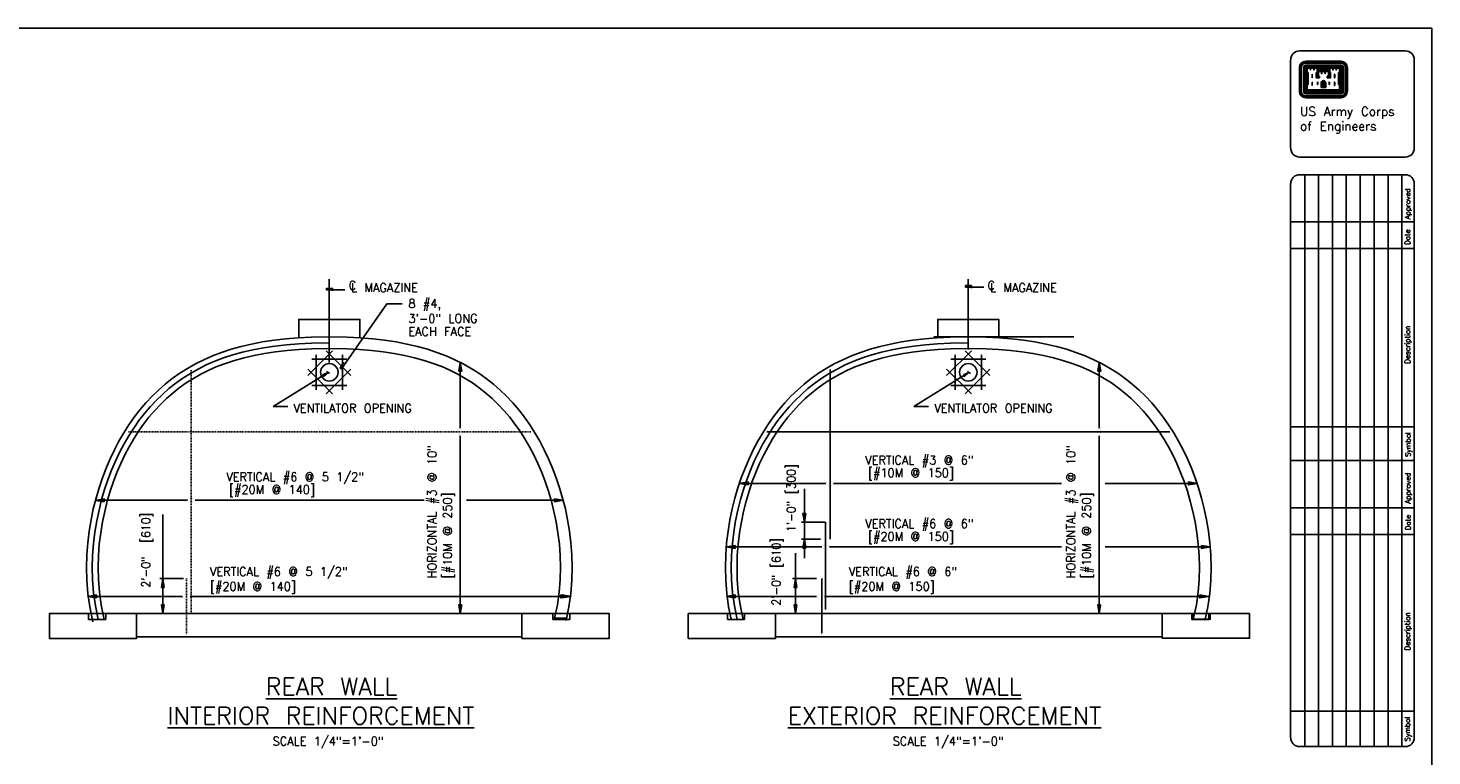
# Model space of a CAD drawing. Extents: x 0 to 354, y 0 to 250.
# Tile 3 of 3: x 153 to 354, y 146 to 250. Entities that reach past the tile are written whole.
import ezdxf
from ezdxf.enums import TextEntityAlignment as Align

# ---------------------------------------------------------------- set-up
doc = ezdxf.new("R2010")
doc.units = 0
doc.header["$MEASUREMENT"] = 0
doc.linetypes.add('HIDDEN2', pattern=[0.1875, 0.125, -0.0625])
doc.layers.get('0').update_dxf_attribs({"linetype": 'CONTINUOUS'})
doc.layers.get('DEFPOINTS').update_dxf_attribs({"linetype": 'CONTINUOUS'})
for name, color, linetype in [('01', 7, 'CONTINUOUS'), ('1', 7, 'CONTINUOUS'), ('ARC', 7, 'CONTINUOUS'), ('ARC-FTNG', 7, 'CONTINUOUS'), ('BORDER', 7, 'CONTINUOUS'), ('DIM', 7, 'CONTINUOUS'), ('DWG-LINES', 7, 'CONTINUOUS'), ('PIPES', 7, 'CONTINUOUS'), ('REBAR', 7, 'CONTINUOUS'), ('SLAB', 7, 'CONTINUOUS'), ('SYMBOLS', 7, 'CONTINUOUS'), ('TEXT', 7, 'CONTINUOUS')]:
    doc.layers.add(name, color=color, linetype=linetype)
doc.styles.add('TXT_SHX', font='txt.shx')

# ---------------------------------------------------------------- blocks, each defined once
blk = doc.blocks.new('A_DIM')
at = {"layer": 'TEXT', "linetype": 'CONTINUOUS'}
blk.add_hatch(color=7, dxfattribs=at).paths.add_polyline_path([(-0.125, 0.0208), (-0.125, -0.0208), (0, 0)])
at = {"layer": 'TEXT', "color": 7, "linetype": 'CONTINUOUS'}
blk.add_lwpolyline([(-0.125, 0.0208), (-0.125, -0.0208), (0, 0)], close=True, dxfattribs=at)
blk = doc.blocks.new('REBAR')
at = {"color": 7, "linetype": 'CONTINUOUS', "const_width": 0.01378}
blk.add_lwpolyline([(-0.014553, 0, 1), (0.014553, 0, 1)], format="xyb", close=True, dxfattribs=at)
blk = doc.blocks.new('S_TERM')
at = {"layer": 'TEXT', "color": 253, "linetype": 'CONTINUOUS'}
blk.add_lwpolyline([(10.6041, -0.5721), (-1.99, -0.5721), (-1.99, 0.5176), (2.0445, 0.5176), (2.0445, -1.1714)], dxfattribs=at)

msp = doc.modelspace()

# ---------------------------------------------------------------- hatches: boundary and pattern name
at = {"layer": 'BORDER', "linetype": 'CONTINUOUS'}
for points in [[(195.45, 200.53), (195.6, 200.29), (196.23, 200.85)], [(287.05, 200.53), (287.19, 200.29), (287.83, 200.85)]]:
    msp.add_hatch(color=7, dxfattribs=at).paths.add_polyline_path(points)

# ---------------------------------------------------------------- linework, layer by layer
at = {"layer": '01', "color": 7, "linetype": 'CONTINUOUS'}
for p, q in [((253.33, 165.59), (253.33, 166.42)), ((254.1, 165.59), (253.33, 165.59)), ((321.38, 165.59), (322.15, 165.59)), ((321.56, 165.6), (322.33, 165.6)), ((322.15, 165.59), (322.15, 166.42)), ((322.33, 165.6), (322.33, 166.43))]:
    msp.add_line(p, q, dxfattribs=at)
at = {"layer": '1', "color": 3, "linetype": 'CONTINUOUS'}
for p, q in [((0, 250.04), (354.01, 250.04)), ((354.01, 250.04), (0, 250.04)), ((354.01, 0), (354.01, 250.04))]:
    msp.add_line(p, q, dxfattribs=at)
at = {"layer": '1', "color": 7, "linetype": 'CONTINUOUS'}
for p, q in [((333.82, 232.89), (333.82, 245.52)), ((335.09, 246.78), (350.24, 246.78)), ((341.03, 245.31), (335.97, 245.31)), ((341.03, 245.25), (335.97, 245.25)), ((341.03, 245.18), (335.97, 245.18)), ((341.03, 245.11), (335.97, 245.11)), ((341.03, 245.04), (335.97, 245.04)), ((351.5, 245.52), (351.5, 232.89)), ((335.07, 244.41), (335.07, 240.99)), ((335.12, 244.41), (335.12, 240.99)), ((335.2, 244.41), (335.2, 240.99)), ((335.28, 244.41), (335.28, 240.99)), ((335.34, 244.41), (335.34, 240.99)), ((335.64, 244.41), (335.64, 240.99)), ((335.71, 244.41), (335.71, 240.99)), ((335.78, 244.41), (335.78, 240.99)), ((335.85, 244.41), (335.85, 240.99)), ((335.93, 244.41), (335.93, 240.99)), ((341.03, 244.75), (335.97, 244.75)), ((341.03, 244.67), (335.97, 244.67)), ((341.03, 244.6), (335.97, 244.6)), ((341.03, 244.53), (335.97, 244.53)), ((341.03, 244.46), (335.97, 244.46)), ((336, 244.41), (336, 241.02)), ((336.07, 244.41), (336.07, 241.09)), ((336.13, 243.68), (336.13, 241.93)), ((336.2, 243.61), (336.2, 242.02)), ((337.72, 244.39), (339.28, 244.39)), ((337.72, 244.32), (339.28, 244.32)), ((337.72, 244.25), (339.28, 244.25)), ((337.72, 244.18), (339.28, 244.18)), ((337.72, 244.11), (339.28, 244.11)), ((337.72, 244.03), (339.28, 244.03)), ((337.72, 243.96), (339.28, 243.96)), ((340.81, 243.61), (340.81, 242.02)), ((340.87, 243.68), (340.87, 241.95)), ((340.94, 244.41), (340.94, 241.09)), ((341, 244.41), (341, 241.02)), ((341.08, 244.41), (341.08, 240.99)), ((341.15, 244.41), (341.15, 240.99)), ((341.22, 244.41), (341.22, 240.99)), ((341.29, 244.41), (341.29, 240.99)), ((341.37, 244.41), (341.37, 240.99)), ((341.66, 244.41), (341.66, 240.99)), ((341.73, 244.41), (341.73, 240.99)), ((341.8, 244.41), (341.8, 240.99)), ((341.87, 244.41), (341.87, 240.99)), ((341.93, 244.41), (341.93, 240.99)), ((341.03, 240.94), (335.97, 240.94)), ((341.03, 240.87), (335.97, 240.87)), ((341.03, 240.8), (335.97, 240.8)), ((341, 241.02), (336, 241.02)), ((340.94, 241.09), (336.07, 241.09)), ((338.16, 241.58), (338.16, 242.14)), ((338.16, 241.58), (338.84, 241.58)), ((338.23, 241.58), (338.23, 242.14)), ((338.31, 241.58), (338.31, 242.14)), ((338.38, 241.58), (338.38, 242.14)), ((338.46, 241.58), (338.46, 242.14)), ((338.55, 241.58), (338.55, 242.14)), ((338.62, 241.58), (338.62, 242.14)), ((338.69, 241.58), (338.69, 242.14)), ((338.77, 241.58), (338.77, 242.14)), ((338.84, 241.58), (338.84, 242.14)), ((341.03, 240.73), (335.97, 240.73)), ((341.03, 240.65), (335.97, 240.65)), ((341.03, 240.36), (335.97, 240.36)), ((341.03, 240.29), (335.97, 240.29)), ((341.03, 240.22), (335.97, 240.22)), ((341.03, 240.15), (335.97, 240.15)), ((341.03, 240.09), (335.97, 240.09)), ((350.24, 231.62), (335.09, 231.62)), ((350.24, 229.09), (335.09, 229.09)), ((335.83, 229.09), (335.83, 147.43)), ((337.81, 229.09), (337.81, 147.43)), ((339.8, 229.09), (339.8, 147.43)), ((341.78, 229.09), (341.78, 147.43)), ((343.77, 229.09), (343.77, 147.43)), ((345.76, 229.09), (345.76, 147.43)), ((347.74, 229.09), (347.74, 147.43)), ((349.73, 229.09), (349.73, 147.43)), ((333.82, 227.83), (333.82, 148.69)), ((351.5, 148.69), (351.5, 227.83)), ((333.85, 222.35), (351.5, 222.35)), ((333.85, 218.56), (351.5, 218.56)), ((333.81, 193.1), (351.5, 193.1)), ((351.5, 188.26), (333.81, 188.26)), ((333.8, 181.52), (351.5, 181.52)), ((333.8, 177.73), (351.5, 177.73)), ((333.82, 152.48), (351.5, 152.48)), ((335.09, 147.43), (350.24, 147.43))]:
    msp.add_line(p, q, dxfattribs=at)
for points in [[(336.13, 244.41), (336.13, 243.76), (336.27, 243.61), (336.27, 242.02), (336.13, 241.87), (336.13, 241.14), (340.88, 241.14), (340.88, 241.87), (340.73, 242.02), (340.73, 243.61), (340.88, 243.76), (340.88, 244.41), (340.26, 244.41), (339.76, 244.41), (339.32, 244.41), (339.32, 243.76), (339.48, 243.61), (339.48, 243.03), (339.13, 243.03), (339.13, 243.09), (339.28, 243.23), (339.28, 243.88), (338.65, 243.88), (338.17, 243.88), (337.72, 243.88), (337.72, 243.23), (337.87, 243.09), (337.87, 243.03), (337.53, 243.03), (337.53, 243.61), (337.68, 243.76), (337.68, 244.41), (337.04, 244.41), (336.56, 244.41)], [(336.2, 244.34), (336.2, 243.79), (336.34, 243.63), (336.34, 241.99), (336.2, 241.84), (336.2, 241.22), (340.81, 241.22), (340.81, 241.84), (340.66, 241.99), (340.66, 243.63), (340.81, 243.79), (340.81, 244.34), (340.36, 244.34), (340.36, 244.08), (340.32, 244.08), (340.32, 244.34), (339.88, 244.34), (339.88, 244.08), (339.84, 244.08), (339.84, 244.34), (339.4, 244.34), (339.4, 243.79), (339.54, 243.63), (339.54, 242.96), (339.06, 242.96), (339.06, 243.12), (339.21, 243.26), (339.21, 243.82), (338.77, 243.82), (338.77, 243.55), (338.72, 243.55), (338.72, 243.82), (338.28, 243.82), (338.28, 243.55), (338.23, 243.55), (338.23, 243.82), (337.8, 243.82), (337.8, 243.26), (337.95, 243.12), (337.95, 242.96), (337.45, 242.96), (337.45, 243.63), (337.61, 243.79), (337.61, 244.34), (337.17, 244.34), (337.17, 244.08), (337.12, 244.08), (337.12, 244.34), (336.68, 244.34), (336.68, 244.08), (336.64, 244.08), (336.64, 244.34)], [(336.88, 243.45), (336.88, 242.96), (336.92, 242.96), (336.92, 243.45)], [(340.12, 243.45), (340.12, 242.96), (340.08, 242.96), (340.08, 243.45)], [(336.88, 242.33), (336.88, 241.85), (336.92, 241.85), (336.92, 242.33)], [(337.64, 242.33), (337.64, 242), (337.69, 242), (337.69, 242.33)], [(339.36, 242.33), (339.36, 242), (339.32, 242), (339.32, 242.33)], [(340.12, 242.33), (340.12, 241.85), (340.08, 241.85), (340.08, 242.33)]]:
    msp.add_lwpolyline(points, close=True, dxfattribs=at)
for points in [[(337.65, 243.62), (337.6, 243.58), (337.6, 243.1), (337.75, 243.1), (337.65, 243.21), (337.65, 243.63)], [(339.36, 243.62), (339.4, 243.58), (339.4, 243.1), (339.25, 243.1), (339.35, 243.21), (339.35, 243.63)]]:
    msp.add_lwpolyline(points, dxfattribs=at)
for centre, radius, start, end in [((335.09, 245.52), 1.26, 90, 180), ((335.97, 244.41), 0.893, 90, 180), ((335.97, 244.41), 0.842, 90, 180), ((335.97, 244.41), 0.769, 90, 180), ((335.97, 244.41), 0.697, 90, 180), ((335.97, 244.41), 0.624, 90, 180), ((341.03, 244.41), 0.893, 0, 90), ((341.03, 244.41), 0.842, 0, 90), ((341.03, 244.41), 0.769, 0, 90), ((341.03, 244.41), 0.697, 0, 90), ((341.03, 244.41), 0.624, 0, 90), ((350.24, 245.52), 1.26, 0, 90), ((335.97, 244.41), 0.335, 90, 180), ((335.97, 244.41), 0.263, 90, 180), ((335.97, 244.41), 0.19, 90, 180), ((335.97, 244.41), 0.118, 90, 180), ((335.97, 244.41), 0.0455, 90, 180), ((341.03, 244.41), 0.335, 0, 90), ((341.03, 244.41), 0.263, 0, 90), ((341.03, 244.41), 0.19, 0, 90), ((341.03, 244.41), 0.118, 0, 90), ((341.03, 244.41), 0.0455, 0, 90), ((335.97, 240.99), 0.893, 180, 270), ((335.97, 240.99), 0.842, 180, 270), ((335.97, 240.99), 0.769, 180, 270), ((335.97, 240.99), 0.697, 180, 270), ((335.97, 240.99), 0.624, 180, 270), ((335.97, 240.99), 0.335, 180, 270), ((335.97, 240.99), 0.263, 180, 270), ((335.97, 240.99), 0.19, 180, 270), ((335.97, 240.99), 0.118, 180, 270), ((335.97, 240.99), 0.0455, 180, 270), ((338.63, 242.1), 0.463, 105.668, 176.0575), ((338.63, 242.1), 0.391, 103.4698, 176.0575), ((338.63, 242.1), 0.318, 103.4698, 176.0575), ((338.63, 242.1), 0.246, 103.4698, 176.0575), ((338.38, 242.1), 0.174, 3.9425, 76.5302), ((338.38, 242.1), 0.246, 3.9425, 76.5302), ((338.38, 242.1), 0.318, 3.9425, 76.5302), ((338.63, 242.1), 0.174, 103.4698, 176.0575), ((338.38, 242.1), 0.391, 3.9425, 76.5302), ((338.38, 242.1), 0.463, 3.9425, 74.3949), ((341.03, 240.99), 0.842, 270, 360), ((341.03, 240.99), 0.769, 270, 360), ((341.03, 240.99), 0.697, 270, 360), ((341.03, 240.99), 0.624, 270, 360), ((341.03, 240.99), 0.893, 270, 360), ((341.03, 240.99), 0.0455, 270, 360), ((341.03, 240.99), 0.118, 270, 360), ((341.03, 240.99), 0.19, 270, 360), ((341.03, 240.99), 0.263, 270, 360), ((341.03, 240.99), 0.335, 270, 360), ((335.09, 232.89), 1.26, 180, 270), ((350.24, 232.89), 1.26, 270, 360), ((335.09, 227.83), 1.26, 90, 180), ((350.24, 227.83), 1.26, 0, 90), ((335.09, 148.69), 1.26, 180, 270), ((350.24, 148.69), 1.26, 270, 360)]:
    msp.add_arc(centre, radius, start, end, dxfattribs=at)
at = {"layer": 'ARC', "color": 7, "linetype": 'CONTINUOUS'}
msp.add_line((228.62, 165.76), (230.32, 165.76), dxfattribs=at)
for points in [[(162.61, 165.24), (162.16, 167.37), (161.89, 169.3), (161.74, 171.18), (161.7, 173.01), (161.75, 174.79), (161.88, 176.51), (162.08, 178.19), (162.35, 179.81), (162.67, 181.39), (163.06, 182.92), (163.49, 184.39), (163.97, 185.82), (164.5, 187.2), (165.07, 188.53), (165.69, 189.82), (166.34, 191.05), (167.03, 192.24), (167.76, 193.38), (168.53, 194.47), (169.34, 195.51), (170.18, 196.51), (171.07, 197.45), (171.99, 198.35), (172.96, 199.19), (173.97, 199.99), (175.02, 200.74), (176.12, 201.44), (177.27, 202.08), (178.46, 202.68), (179.71, 203.23), (181.02, 203.72), (182.39, 204.17), (183.82, 204.57), (185.31, 204.91), (186.87, 205.21), (188.51, 205.45), (190.21, 205.65), (191.98, 205.79), (193.83, 205.89), (196.41, 205.94), (198.98, 205.89), (200.84, 205.79), (202.61, 205.65), (204.31, 205.45), (205.95, 205.21), (207.51, 204.91), (209, 204.57), (210.43, 204.17), (211.8, 203.72), (213.1, 203.23), (214.36, 202.68), (215.55, 202.08), (216.7, 201.44), (217.8, 200.74), (218.85, 199.99), (219.86, 199.19), (220.82, 198.35), (221.75, 197.45), (222.64, 196.51), (223.48, 195.51), (224.29, 194.47), (225.06, 193.38), (225.79, 192.24), (226.48, 191.05), (227.13, 189.82), (227.75, 188.53), (228.32, 187.2), (228.85, 185.82), (229.33, 184.39), (229.76, 182.92), (230.15, 181.39), (230.47, 179.81), (230.74, 178.19), (230.94, 176.51), (231.07, 174.79), (231.12, 173.01), (231.08, 171.18), (230.93, 169.3), (230.66, 167.37), (230.25, 165.41)], [(196.41, 205.11), (193.86, 205.06), (192.04, 204.96), (190.29, 204.82), (188.62, 204.63), (187.01, 204.39), (185.48, 204.1), (184.02, 203.76), (182.63, 203.37), (181.3, 202.94), (180.03, 202.46), (178.82, 201.93), (177.66, 201.35), (176.55, 200.72), (175.49, 200.05), (174.47, 199.33), (173.49, 198.55), (172.56, 197.73), (171.66, 196.87), (170.8, 195.95), (169.98, 194.99), (169.2, 193.98), (168.45, 192.91), (167.74, 191.81), (167.07, 190.65), (166.43, 189.44), (165.83, 188.19), (165.27, 186.89), (164.76, 185.54), (164.28, 184.14), (163.86, 182.7), (163.49, 181.2), (163.16, 179.66), (162.9, 178.07), (162.7, 176.43), (162.58, 174.74), (162.53, 173.01), (162.57, 171.23), (162.72, 169.39), (162.98, 167.51), (163.39, 165.59)], [(253.86, 165.61), (253.49, 167.37), (253.21, 169.3), (253.07, 171.18), (253.02, 173.01), (253.07, 174.79), (253.2, 176.51), (253.4, 178.19), (253.67, 179.81), (254, 181.39), (254.38, 182.92), (254.82, 184.39), (255.3, 185.82), (255.83, 187.2), (256.4, 188.53), (257.01, 189.82), (257.66, 191.05), (258.36, 192.24), (259.09, 193.38), (259.86, 194.47), (260.66, 195.51), (261.51, 196.51), (262.4, 197.45), (263.32, 198.35), (264.29, 199.19), (265.3, 199.99), (266.35, 200.74), (267.45, 201.44), (268.59, 202.08), (269.79, 202.68), (271.04, 203.23), (272.35, 203.72), (273.71, 204.17), (275.14, 204.57), (276.64, 204.91), (278.2, 205.21), (279.83, 205.45), (281.53, 205.65), (283.3, 205.79), (285.16, 205.89), (287.74, 205.94), (290.31, 205.89), (292.17, 205.79), (293.94, 205.65), (295.64, 205.45), (297.27, 205.21), (298.83, 204.91), (300.33, 204.57), (301.76, 204.17), (303.12, 203.72), (304.43, 203.23), (305.68, 202.68), (306.88, 202.08), (308.02, 201.44), (309.12, 200.74), (310.18, 199.99), (311.18, 199.19), (312.15, 198.35), (313.08, 197.45), (313.96, 196.51), (314.81, 195.51), (315.62, 194.47), (316.38, 193.38), (317.12, 192.24), (317.81, 191.05), (318.46, 189.82), (319.07, 188.53), (319.64, 187.2), (320.17, 185.82), (320.65, 184.39), (321.09, 182.92), (321.47, 181.39), (321.8, 179.81), (322.07, 178.19), (322.27, 176.51), (322.4, 174.79), (322.45, 173.01), (322.41, 171.18), (322.26, 169.3), (321.98, 167.37), (321.6, 165.57)], [(287.74, 205.11), (285.19, 205.06), (283.36, 204.96), (281.62, 204.82), (279.94, 204.63), (278.34, 204.39), (276.81, 204.1), (275.35, 203.76), (273.95, 203.37), (272.62, 202.94), (271.36, 202.46), (270.14, 201.93), (268.98, 201.35), (267.88, 200.72), (266.81, 200.05), (265.8, 199.33), (264.82, 198.55), (263.88, 197.73), (262.99, 196.87), (262.13, 195.95), (261.31, 194.99), (260.53, 193.98), (259.78, 192.91), (259.07, 191.81), (258.39, 190.65), (257.75, 189.44), (257.16, 188.19), (256.6, 186.89), (256.08, 185.54), (255.61, 184.14), (255.19, 182.7), (254.81, 181.2), (254.49, 179.66), (254.23, 178.07), (254.03, 176.43), (253.9, 174.74), (253.85, 173.01), (253.9, 171.23), (254.04, 169.39), (254.31, 167.51), (254.71, 165.59)], [(164.24, 165.59), (163.8, 167.66), (163.54, 169.49), (163.4, 171.27), (163.36, 173.01), (163.41, 174.7), (163.53, 176.35), (163.73, 177.95), (163.98, 179.51), (164.3, 181.02), (164.66, 182.48), (165.08, 183.89), (165.54, 185.26), (166.04, 186.58), (166.59, 187.85), (167.17, 189.07), (167.79, 190.25), (168.45, 191.37), (169.14, 192.45), (169.87, 193.48), (170.63, 194.46), (171.43, 195.4), (172.26, 196.28), (173.12, 197.12), (174.03, 197.91), (174.97, 198.66), (175.95, 199.36), (176.98, 200.01), (178.05, 200.61), (179.17, 201.17), (180.34, 201.69), (181.58, 202.16), (182.87, 202.58), (184.23, 202.95), (185.65, 203.28), (187.15, 203.57), (188.73, 203.8), (190.37, 203.99), (192.09, 204.13), (193.89, 204.23), (196.41, 204.28), (198.93, 204.23), (200.73, 204.13), (202.45, 203.99), (204.09, 203.8), (205.67, 203.57), (207.17, 203.28), (208.59, 202.95), (209.95, 202.58), (211.24, 202.16), (212.48, 201.69), (213.65, 201.17), (214.77, 200.61), (215.84, 200.01), (216.87, 199.36), (217.85, 198.66), (218.79, 197.91), (219.7, 197.12), (220.56, 196.28), (221.39, 195.4), (222.19, 194.46), (222.95, 193.48), (223.68, 192.45), (224.37, 191.37), (225.03, 190.25), (225.65, 189.07), (226.23, 187.85), (226.78, 186.58), (227.28, 185.26), (227.74, 183.89), (228.16, 182.48), (228.52, 181.02), (228.84, 179.51), (229.09, 177.95), (229.29, 176.35), (229.41, 174.7), (229.46, 173.01), (229.42, 171.27), (229.28, 169.49), (229.02, 167.66), (228.62, 165.76)], [(255.56, 165.59), (255.13, 167.66), (254.87, 169.49), (254.73, 171.27), (254.69, 173.01), (254.73, 174.7), (254.86, 176.35), (255.05, 177.95), (255.31, 179.51), (255.62, 181.02), (255.99, 182.48), (256.4, 183.89), (256.87, 185.26), (257.37, 186.58), (257.91, 187.85), (258.5, 189.07), (259.12, 190.25), (259.78, 191.37), (260.47, 192.45), (261.19, 193.48), (261.96, 194.46), (262.75, 195.4), (263.58, 196.28), (264.45, 197.12), (265.35, 197.91), (266.29, 198.66), (267.28, 199.36), (268.3, 200.01), (269.37, 200.61), (270.5, 201.17), (271.67, 201.69), (272.9, 202.16), (274.19, 202.58), (275.55, 202.95), (276.98, 203.28), (278.48, 203.57), (280.05, 203.8), (281.7, 203.99), (283.42, 204.13), (285.22, 204.23), (287.74, 204.28), (290.25, 204.23), (292.05, 204.13), (293.77, 203.99), (295.42, 203.8), (296.99, 203.57), (298.49, 203.28), (299.92, 202.95), (301.28, 202.58), (302.57, 202.16), (303.8, 201.69), (304.98, 201.17), (306.1, 200.61), (307.17, 200.01), (308.19, 199.36), (309.18, 198.66), (310.12, 197.91), (311.02, 197.12), (311.89, 196.28), (312.72, 195.4), (313.52, 194.46), (314.28, 193.48), (315, 192.45), (315.7, 191.37), (316.35, 190.25), (316.97, 189.07), (317.56, 187.85), (318.1, 186.58), (318.61, 185.26), (319.07, 183.89), (319.48, 182.48), (319.85, 181.02), (320.16, 179.51), (320.42, 177.95), (320.61, 176.35), (320.74, 174.7), (320.78, 173.01), (320.74, 171.27), (320.6, 169.49), (320.34, 167.66), (319.9, 165.6)]]:
    msp.add_lwpolyline(points, dxfattribs=at)
at = {"layer": 'ARC-FTNG', "color": 7, "linetype": 'CONTINUOUS'}
for points in [[(162, 166.42), (156.39, 166.42), (156.39, 162.88), (168.87, 162.88), (168.87, 166.42), (166.3, 166.42), (164.45, 166.42)], [(164.45, 166.42), (164.45, 165.59), (162, 165.59), (162, 166.42)], [(230.81, 166.42), (236.43, 166.42), (236.43, 162.88), (223.95, 162.88), (223.95, 166.42), (226.52, 166.42), (228.37, 166.42)], [(228.37, 166.42), (228.37, 165.59), (230.81, 165.59), (230.81, 166.42)], [(253.33, 166.42), (247.72, 166.42), (247.72, 162.88), (260.19, 162.88), (260.19, 166.42), (257.62, 166.42), (255.77, 166.42)], [(255.77, 166.42), (255.77, 165.59), (253.33, 165.59), (253.33, 166.42)], [(322.33, 166.43), (327.95, 166.43), (327.95, 162.89), (315.47, 162.89), (315.47, 166.43), (318.04, 166.43), (319.89, 166.43)], [(319.71, 166.42), (319.71, 165.59), (322.15, 165.59), (322.15, 166.42)], [(319.89, 166.43), (319.89, 165.6), (322.33, 165.6), (322.33, 166.43)]]:
    msp.add_lwpolyline(points, dxfattribs=at)
at = {"layer": 'BORDER', "color": 7, "linetype": 'CONTINUOUS'}
for p, q in [((195.53, 200.41), (188.36, 195.99)), ((287.12, 200.41), (279.96, 195.99)), ((188.36, 195.99), (190.48, 195.99)), ((279.96, 195.99), (282.07, 195.99)), ((264.31, 174.31), (264.31, 184.24)), ((172.61, 166.42), (172.61, 180.55)), ((267.29, 179.48), (263.89, 179.48)), ((266.64, 177.06), (263.89, 177.06)), ((263.05, 166.42), (263.05, 175.03)), ((175.59, 171.41), (172.19, 171.41)), ((266.03, 171.41), (262.64, 171.41)), ((173.34, 166.42), (172.19, 166.42)), ((263.78, 166.42), (262.64, 166.42))]:
    msp.add_line(p, q, dxfattribs=at)
for points in [[(195.45, 200.53), (195.6, 200.29), (196.23, 200.85)], [(287.05, 200.53), (287.19, 200.29), (287.83, 200.85)]]:
    msp.add_lwpolyline(points, close=True, dxfattribs=at)
for points in [[(196.14, 201.04), (196.1, 200.95), (196.41, 200.76), (196.41, 200.69)], [(287.74, 201.04), (287.7, 200.95), (288.01, 200.76), (288.01, 200.69)]]:
    msp.add_lwpolyline(points, dxfattribs=at)
at = {"layer": 'DEFPOINTS', "color": 7, "linetype": 'CONTINUOUS'}
msp.add_line((282.83, 205.95), (302.83, 205.95), dxfattribs=at)
at = {"layer": 'DIM', "color": 7, "linetype": 'CONTINUOUS'}
msp.add_line((196.41, 204.32), (196.41, 202.29), dxfattribs=at)
at = {"layer": 'DWG-LINES', "color": 7, "linetype": 'CONTINUOUS'}
for p, q in [((196.41, 211.65), (196.41, 214.16)), ((196.41, 204.14), (196.41, 213.21)), ((287.74, 211.65), (287.74, 214.16)), ((287.74, 204.14), (287.74, 213.21))]:
    msp.add_line(p, q, dxfattribs=at)
msp.add_lwpolyline([(192.04, 205.8), (192.04, 208.44), (200.78, 208.44), (200.78, 205.8)], dxfattribs=at)
msp.add_lwpolyline([(283.37, 205.94), (283.37, 208.44), (292.1, 208.44), (292.1, 205.94)], close=True, dxfattribs=at)
at = {"layer": 'PIPES', "color": 7, "linetype": 'CONTINUOUS'}
for centre in [(196.41, 200.88), (287.74, 200.88)]:
    msp.add_circle(centre, 1.25, dxfattribs=at)
at = {"layer": 'REBAR', "color": 7, "linetype": 'CONTINUOUS'}
for p, q in [((193.32, 200.44), (196.85, 203.97)), ((193.91, 202.75), (198.91, 202.75)), ((194.54, 198.39), (194.54, 203.38)), ((199.5, 200.44), (195.97, 203.97)), ((198.28, 198.39), (198.28, 203.38)), ((284.65, 200.44), (288.18, 203.97)), ((285.24, 202.75), (290.23, 202.75)), ((285.86, 198.39), (285.86, 203.38)), ((290.82, 200.44), (287.29, 203.97)), ((289.61, 198.39), (289.61, 203.38)), ((196.85, 197.79), (193.32, 201.32)), ((195.97, 197.79), (199.5, 201.32)), ((268, 177.06), (268, 201.27)), ((288.18, 197.79), (284.65, 201.32)), ((287.29, 197.79), (290.82, 201.32)), ((193.91, 199.01), (198.91, 199.01)), ((285.24, 199.01), (290.23, 199.01)), ((316.53, 192.38), (258.94, 192.38)), ((267.33, 167), (267.33, 179.48)), ((266.79, 163.65), (266.79, 171.44))]:
    msp.add_line(p, q, dxfattribs=at)
at = {"layer": 'REBAR', "color": 7, "linetype": 'HIDDEN2'}
for p, q in [((176.67, 166.63), (176.67, 201.27)), ((225.21, 192.38), (167.61, 192.38)), ((176, 163.65), (176, 171.41))]:
    msp.add_line(p, q, dxfattribs=at)
at = {"layer": 'SLAB', "color": 7, "linetype": 'CONTINUOUS'}
for p, q in [((156.39, 166.42), (236.43, 166.42)), ((253.33, 166.42), (322.35, 166.42)), ((168.87, 163.09), (223.95, 163.09)), ((260.19, 163.09), (315.39, 163.09))]:
    msp.add_line(p, q, dxfattribs=at)
at = {"layer": 'TEXT', "color": 7, "linetype": 'CONTINUOUS'}
for p, q in [((206.83, 210.67), (204.62, 210.67)), ((215.13, 192.92), (215.13, 202.29)), ((306.46, 192.91), (306.46, 202.29)), ((215.12, 166.42), (215.12, 191.81)), ((306.45, 166.42), (306.45, 191.81)), ((255.03, 185.02), (267.39, 185.02)), ((268.5, 185.01), (301.07, 185.01)), ((307.33, 185.01), (320.45, 185.01)), ((162.98, 182.6), (176.13, 182.6)), ((177.24, 182.6), (209.97, 182.6)), ((216.01, 182.6), (229.84, 182.6)), ((253.16, 175.93), (266.8, 175.93)), ((267.9, 175.93), (301.07, 175.93)), ((307.33, 175.93), (322.31, 175.93)), ((161.95, 168.87), (175.43, 168.87)), ((176.54, 168.87), (230.75, 168.87)), ((253.19, 168.87), (266.06, 168.87)), ((267.17, 168.87), (322.07, 168.87))]:
    msp.add_line(p, q, dxfattribs=at)
msp.add_lwpolyline([(204.62, 210.67), (198.17, 201.37), (197.97, 201.49), (198.39, 202.21), (198.7, 202.04)], dxfattribs=at)
at = {"layer": 'TEXT', "color": 7, "linetype": 'CONTINUOUS', "const_width": 0.00984}
for points in [[(215.12, 191.81, 0.174879), (215.21, 191.84, 0.103702), (215.31, 191.97, 0.063893), (215.37, 192.14, 0.050067), (215.4, 192.36, 0.050067), (215.38, 192.58, 0.063893), (215.32, 192.75, 0.103702), (215.22, 192.88, 0.177361), (215.13, 192.92, 0.177361), (215.04, 192.88, 0.103702), (214.94, 192.76, 0.063893), (214.88, 192.59, 0.050067), (214.85, 192.37, 0.050067), (214.87, 192.14, 0.063893), (214.93, 191.97, 0.103702), (215.03, 191.84, 0.179845)], [(306.43, 191.81, 0.174879), (306.52, 191.84, 0.103702), (306.62, 191.97, 0.063893), (306.68, 192.14, 0.050067), (306.7, 192.36, 0.050067), (306.68, 192.58, 0.063893), (306.62, 192.75, 0.103702), (306.53, 192.88, 0.177361), (306.43, 192.92, 0.177361), (306.34, 192.88, 0.103702), (306.24, 192.76, 0.063893), (306.18, 192.59, 0.050067), (306.16, 192.37, 0.050067), (306.18, 192.14, 0.063893), (306.23, 191.97, 0.103702), (306.33, 191.84, 0.179845)], [(267.39, 185.01, 0.174879), (267.43, 184.92, 0.103702), (267.55, 184.82, 0.063893), (267.72, 184.76, 0.050067), (267.94, 184.74, 0.050067), (268.17, 184.76, 0.063893), (268.34, 184.81, 0.103702), (268.46, 184.91, 0.177361), (268.5, 185, 0.177361), (268.47, 185.09, 0.103702), (268.34, 185.19, 0.063893), (268.17, 185.25, 0.050067), (267.95, 185.28, 0.050067), (267.72, 185.26, 0.063893), (267.56, 185.2, 0.103702), (267.43, 185.1, 0.179845)], [(176.13, 182.6, 0.174879), (176.17, 182.51, 0.103702), (176.29, 182.41, 0.063893), (176.46, 182.35, 0.050067), (176.68, 182.32, 0.050067), (176.91, 182.34, 0.063893), (177.08, 182.4, 0.103702), (177.21, 182.5, 0.177361), (177.24, 182.59, 0.177361), (177.21, 182.68, 0.103702), (177.08, 182.78, 0.063893), (176.91, 182.84, 0.050067), (176.69, 182.87, 0.050067), (176.47, 182.85, 0.063893), (176.3, 182.79, 0.103702), (176.17, 182.69, 0.179845)], [(266.8, 175.94, 0.174879), (266.83, 175.85, 0.103702), (266.96, 175.75, 0.063893), (267.13, 175.69, 0.050067), (267.35, 175.67, 0.050067), (267.57, 175.69, 0.063893), (267.74, 175.74, 0.103702), (267.87, 175.84, 0.177361), (267.9, 175.93, 0.177361), (267.87, 176.03, 0.103702), (267.74, 176.13, 0.063893), (267.58, 176.19, 0.050067), (267.35, 176.21, 0.050067), (267.13, 176.19, 0.063893), (266.96, 176.13, 0.103702), (266.83, 176.04, 0.179845)], [(175.43, 168.87, 0.174879), (175.46, 168.78, 0.103702), (175.59, 168.68, 0.063893), (175.76, 168.62, 0.050067), (175.98, 168.6, 0.050067), (176.2, 168.62, 0.063893), (176.37, 168.68, 0.103702), (176.5, 168.77, 0.177361), (176.54, 168.87, 0.177361), (176.5, 168.96, 0.103702), (176.38, 169.06, 0.063893), (176.21, 169.12, 0.050067), (175.98, 169.14, 0.050067), (175.76, 169.12, 0.063893), (175.59, 169.07, 0.103702), (175.46, 168.97, 0.179845)], [(266.06, 168.87, 0.174879), (266.09, 168.78, 0.103702), (266.22, 168.68, 0.063893), (266.39, 168.62, 0.050067), (266.61, 168.6, 0.050067), (266.84, 168.62, 0.063893), (267, 168.68, 0.103702), (267.13, 168.77, 0.177361), (267.17, 168.87, 0.177361), (267.13, 168.96, 0.103702), (267.01, 169.06, 0.063893), (266.84, 169.12, 0.050067), (266.62, 169.14, 0.050067), (266.39, 169.12, 0.063893), (266.23, 169.07, 0.103702), (266.1, 168.97, 0.179845)]]:
    msp.add_lwpolyline(points, format="xyb", close=True, dxfattribs=at)
at = {"layer": 'TEXT', "color": 7, "linetype": 'CONTINUOUS'}
msp.add_arc((176.28, 182.6), 0.141, 179.4483, 180, dxfattribs=at)

# ---------------------------------------------------------------- block references
at = {"layer": 'REBAR', "linetype": 'CONTINUOUS', "xscale": 3.744, "yscale": 3.744, "zscale": 3.744, "rotation": 354.1478913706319}
for p in [(176, 163.51), (266.78, 163.51)]:
    msp.add_blockref('REBAR', p, dxfattribs=at)
at = {"layer": 'SYMBOLS', "linetype": 'CONTINUOUS', "xscale": 0.208, "yscale": 0.208, "zscale": 0.208}
for p in [(196.44, 212.76), (287.76, 213.16)]:
    msp.add_blockref('S_TERM', p, dxfattribs=at)
at = {"layer": 'TEXT', "linetype": 'CONTINUOUS', "yscale": 9.984000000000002, "zscale": 9.984000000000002}
for p, xscale, rotation in [((215.13, 202.29), 9.984000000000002, 90.00000000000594), ((306.46, 202.29), 9.984000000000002, 90.00000000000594), ((255.03, 185.02), 9.984000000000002, 180.0000000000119), ((162.99, 182.59), 9.984000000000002, 180.0000000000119), ((264.31, 179.48), 9.984000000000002, 269.9999999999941), ((264.31, 177.03), -9.984000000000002, 269.9999999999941), ((253.16, 175.93), 9.984000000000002, 180.0000000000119), ((172.61, 171.41), -9.984000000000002, 269.9999999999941), ((263.05, 171.41), -9.984000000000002, 269.9999999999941), ((161.87, 168.87), 9.984000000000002, 180.0000000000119), ((230.95, 168.87), -9.984000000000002, 180.0000000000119), ((253.19, 168.87), 9.984000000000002, 180.0000000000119), ((172.61, 166.42), 9.984000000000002, 269.9999999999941), ((215.12, 166.42), 9.984000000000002, 269.9999999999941), ((263.05, 166.42), 9.984000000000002, 269.9999999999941), ((306.45, 166.42), 9.984000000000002, 269.9999999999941)]:
    msp.add_blockref('A_DIM', p, dxfattribs=dict(at, xscale=xscale, rotation=rotation))
at = {"layer": 'TEXT', "linetype": 'CONTINUOUS', "xscale": 9.984000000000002, "yscale": 9.984000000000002, "zscale": 9.984000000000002}
for p in [(320.45, 185.01), (229.84, 182.6), (322.31, 175.93), (230.75, 168.87), (322.07, 168.87)]:
    msp.add_blockref('A_DIM', p, dxfattribs=at)

# ---------------------------------------------------------------- texts
at = {"layer": '1', "color": 7, "linetype": 'CONTINUOUS', "style": 'TXT_SHX'}
for s, p in [('US Army Corps', (335.17, 237.51)), ('of Engineers', (335.17, 235.41))]:
    msp.add_text(s, height=1.2628, dxfattribs=at).set_placement(p)
for s, height, p in [('Approved', 0.737, (350.92, 222.73)), ('Date', 0.737, (350.89, 219.08)), ('Description', 0.7366, (350.89, 202.12)), ('Symbol', 0.737, (350.96, 188.79)), ('Approved', 0.737, (350.95, 182.12)), ('Date', 0.737, (350.97, 178.33)), ('Description', 0.7366, (350.89, 161.17)), ('Symbol', 0.737, (350.87, 148.15))]:
    msp.add_text(s, height=height, rotation=90, dxfattribs=at).set_placement(p)
at = {"layer": 'BORDER', "color": 7, "linetype": 'CONTINUOUS', "style": 'TXT_SHX', "width": 0.9}
for s, p in [('1\'-0" [300]', (263.04, 182.91)), ('2\'-0"  [610]', (170.82, 175.47)), ('2\'-0" [610]', (260.9, 172.38))]:
    msp.add_text(s, height=1.248, rotation=90, dxfattribs=at).set_placement(p, align=Align.CENTER)
at = {"layer": 'TEXT', "color": 7, "linetype": 'CONTINUOUS', "style": 'TXT_SHX', "width": 0.95}
for s, height, p in [('C', 1.25, (199.17, 212.67)), ('L MAGAZINE', 1.248, (199.52, 212.35)), ('C', 1.25, (290.5, 212.67)), ('L MAGAZINE', 1.248, (290.85, 212.35)), ('8 #4,', 1.248, (207.71, 210.08)), ('3\'-0" LONG', 1.248, (207.71, 207.95)), ('EACH FACE', 1.248, (207.71, 206.08)), ('VENTILATOR OPENING', 1.248, (191.29, 195.13)), ('VENTILATOR OPENING', 1.248, (282.89, 195.13)), ('VERTICAL #3 @ 6"', 1.248, (273.02, 187.72)), ('VERTICAL #6 @ 5 1/2"', 1.248, (181.69, 185.31)), (' [#10M @ 150]', 1.248, (272.35, 185.91)), (' [#20M @ 140]', 1.248, (181.02, 183.5)), ('VERTICAL #6 @ 6"', 1.248, (273.02, 178.64)), (' [#20M @ 150]', 1.248, (272.35, 176.82)), ('VERTICAL #6 @ 5 1/2"', 1.248, (179.35, 171.79)), ('VERTICAL #6 @ 6"', 1.248, (270.67, 171.79)), ('[#20M @ 140]', 1.248, (179.35, 169.68)), ('[#20M @ 150]', 1.248, (270.67, 169.68)), ('SCALE 1/4"=1\'-0"', 1.248, (188.31, 147.57)), ('SCALE 1/4"=1\'-0"', 1.248, (276.95, 147.57))]:
    msp.add_text(s, height=height, dxfattribs=at).set_placement(p)
for s, p in [('HORIZONTAL #3 @ 10"', (211.71, 171.45)), ('HORIZONTAL #3 @ 10"', (303.04, 171.45)), ('[#10M @ 250]', (213.93, 171.45)), ('[#10M @ 250]', (305.25, 171.45))]:
    msp.add_text(s, height=1.248, rotation=90, dxfattribs=at).set_placement(p)
at = {"layer": 'TEXT', "color": 7, "linetype": 'CONTINUOUS', "style": 'TXT_SHX'}
for s, p in [('%%uREAR WALL', (187.32, 154.76)), ('%%uREAR WALL', (276.54, 154.76)), ('%%uINTERIOR REINFORCEMENT', (173.3, 150.58)), ('%%uEXTERIOR REINFORCEMENT', (261.94, 150.58))]:
    msp.add_text(s, height=2.496, dxfattribs=at).set_placement(p)

doc.saveas('drawing.dxf')
